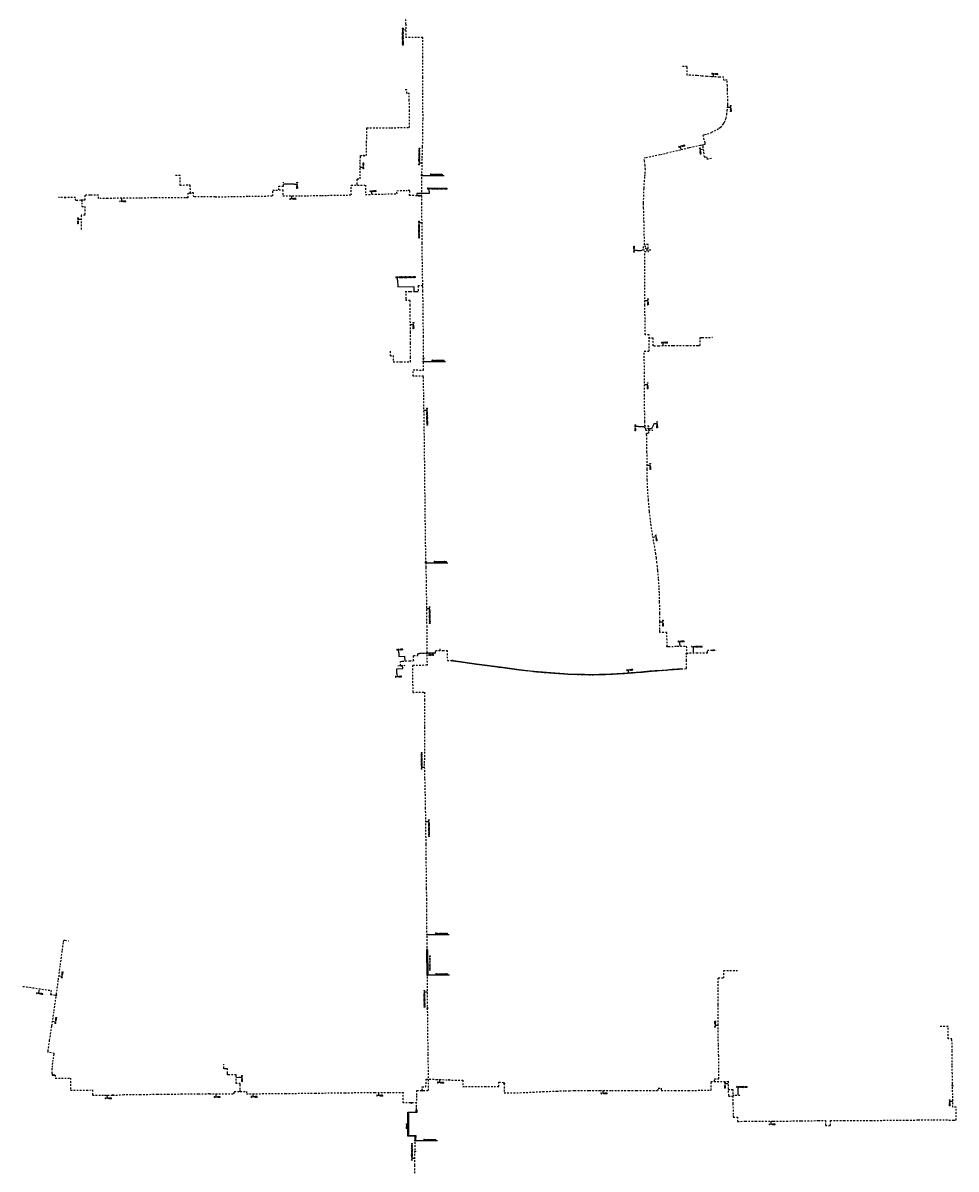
# Model space of a CAD drawing. Header units: millimetres. Extents: x 113593545 to 118192302, y 484533306 to 490462817.
# Tile 8 of 13: x 117437872 to 118192302, y 485459500 to 486386581. Entities that reach past the tile are written whole.
import ezdxf
from ezdxf.enums import TextEntityAlignment as Align

# ---------------------------------------------------------------- set-up
doc = ezdxf.new("R2010")
doc.units = ezdxf.units.MM
doc.header["$LTSCALE"] = 200
doc.linetypes.add('DASHDOT2', pattern=[12.7, 6.35, -3.175, 0, -3.175])
for name, color, linetype in [('WT-C-moftm', 7, 'Continuous'), ('WT-I-diam', 7, 'Continuous'), ('WT-I-info', 7, 'Continuous'), ('WT-I-mantelbuis', 7, 'Continuous'), ('WT-L-mantelbuis', 6, 'Continuous'), ('WT-L-telemetrie', 1, 'DASHDOT2')]:
    doc.layers.add(name, color=color, linetype=linetype)
doc.styles.add('DIN17', font='romans.shx', dxfattribs={"width": 0.9})

# ---------------------------------------------------------------- blocks, each defined once
blk = doc.blocks.new('LR-MOFTM')
at = {"color": 0, "linetype": 'ByBlock'}
for p, q in [((-0.5, -0.5), (0.5, 0.5)), ((0.5, -0.5), (-0.5, 0.5))]:
    blk.add_line(p, q, dxfattribs=at)
blk.add_circle((0, 0), 0.75, dxfattribs=at)
at = {"color": 0, "linetype": 'ByBlock', "lineweight": -2, "style": 'DIN17', "width": 0.9}
blk.add_attdef('*1', text='', height=1.8, dxfattribs=at).set_placement((0, 4), align=Align.MIDDLE)
blk = doc.blocks.new('LR-DIAO1')
at = {"color": 0, "lineweight": -3}
blk.add_line((0, 0), (0, -5), dxfattribs=at)
blk.add_lwpolyline([(0.6, -5), (0, -5), (-0.6, -5)], dxfattribs=at)
at = {"color": 1, "lineweight": -3, "style": 'DIN17', "width": 0.9}
blk.add_attdef('*1', text='', height=1.8, dxfattribs=at).set_placement((-1.6, -5), align=Align.MIDDLE_RIGHT)
blk.add_attdef('*11', text='', height=1.8, dxfattribs=at).set_placement((1.6, -5), align=Align.MIDDLE_LEFT)
blk = doc.blocks.new('LR-DIAB1')
at = {"color": 0, "lineweight": -3}
blk.add_line((0, 0), (0, 5), dxfattribs=at)
blk.add_lwpolyline([(0.6, 5), (0, 5), (-0.6, 5)], dxfattribs=at)
at = {"color": 1, "lineweight": -3, "style": 'DIN17', "width": 0.9}
blk.add_attdef('*1', text='', height=1.8, dxfattribs=at).set_placement((-1.6, 5), align=Align.MIDDLE_RIGHT)
blk.add_attdef('*11', text='', height=1.8, dxfattribs=at).set_placement((1.6, 5), align=Align.MIDDLE_LEFT)

msp = doc.modelspace()

# ---------------------------------------------------------------- linework, layer by layer
at = {"layer": 'WT-I-diam'}
for p, q in [((117657062, 486256227), (117648440, 486256157)), ((117756278, 486248663), (117756250, 486246834)), ((117766377, 486248512), (117756278, 486248663)), ((117766401, 486250131), (117766377, 486248512)), ((117934376, 486202565), (117937784, 486202542)), ((117937784, 486202542), (117939213, 486203219)), ((117740838, 486178381), (117740869, 486173204)), ((117740869, 486173204), (117753785, 486173279)), ((117753785, 486173279), (117753811, 486168971)), ((117935432, 486060054), (117939473, 486060059)), ((117939473, 486060059), (117941229, 486058417)), ((117948122, 486062635), (117945963, 486058371)), ((117945963, 486058371), (117944007, 486058370)), ((117968918, 485883770), (117968926, 485882370)), ((117741680, 485877165), (117741848, 485874153)), ((117741848, 485874153), (117746381, 485874406)), ((117746381, 485874406), (117746606, 485870373)), ((117980029, 485876997), (117979981, 485879497)), ((117745010, 485864372), (117744843, 485866857)), ((117740041, 485864038), (117745010, 485864372)), ((117740296, 485860244), (117740041, 485864038)), ((117610248, 485533700), (117612540, 485533720)), ((118016107, 485519208), (118016238, 485523530))]:
    msp.add_line(p, q, dxfattribs=at)
at = {"layer": 'WT-I-info'}
for p, q in [((117760413, 486263221), (117765821, 486263221)), ((117765821, 486263221), (117778321, 486263221)), ((117761733, 486112805), (117767141, 486112805)), ((117767141, 486112805), (117779641, 486112805)), ((117763593, 485949982), (117769001, 485949982)), ((117769001, 485949982), (117781501, 485949982)), ((117764555, 485649256), (117769962, 485649256)), ((117769962, 485649256), (117782462, 485649256)), ((117764869, 485616533), (117770276, 485616533)), ((117770276, 485616533), (117782776, 485616533)), ((117755101, 485482493), (117760509, 485482493)), ((117760509, 485482493), (117773009, 485482493))]:
    msp.add_line(p, q, dxfattribs=at)
at = {"layer": 'WT-L-mantelbuis'}
for points in [[(117758566, 485876897), (117771272, 485877210), (117771284, 485876710), (117758578, 485876397)], [(117970229, 485863807), (117967256, 485863582), (117962853, 485863250), (117958519, 485862922), (117949063, 485862208), (117944796, 485861885), (117937413, 485861204), (117929650, 485860566), (117922955, 485860080), (117913362, 485859570), (117907627, 485859340), (117903967, 485859225), (117898778, 485859148), (117895572, 485859150), (117891913, 485859201), (117888809, 485859278), (117883722, 485859449), (117878479, 485859679), (117875421, 485859838), (117864685, 485860548), (117854286, 485861456), (117847805, 485862134), (117839062, 485863183), (117825898, 485864928), (117804589, 485867757), (117798945, 485868550), (117791614, 485869614), (117785783, 485870461), (117785854, 485870956), (117791686, 485870108), (117799016, 485869045), (117804657, 485868253), (117825964, 485865423), (117839125, 485863679), (117847861, 485862631), (117854333, 485861954), (117864723, 485861046), (117875451, 485860337), (117878503, 485860178), (117883741, 485859948), (117888824, 485859778), (117891923, 485859701), (117895576, 485859650), (117898775, 485859648), (117903955, 485859725), (117907609, 485859840), (117913339, 485860069), (117922923, 485860579), (117929612, 485861064), (117937370, 485861702), (117944754, 485862384), (117949026, 485862706), (117954713, 485863136), (117958481, 485863421), (117962816, 485863748), (117967218, 485864081), (117970192, 485864305)], [(117754366, 485505660), (117755869, 485505661), (117755867, 485507425), (117756367, 485507426), (117756370, 485505162), (117754367, 485505160), (117749669, 485505155), (117749689, 485486548), (117755426, 485486554), (117755360, 485482764), (117754860, 485482779), (117754911, 485486053), (117749189, 485486047), (117749168, 485505654)]]:
    msp.add_lwpolyline(points, close=True, dxfattribs=at)
at = {"layer": 'WT-L-mantelbuis', "elevation": -2207}
msp.add_lwpolyline([(117764620, 485616222), (117764499, 485636486), (117764999, 485636489), (117765120, 485616226)], close=True, dxfattribs=at)
at = {"layer": 'WT-L-telemetrie', "lineweight": -3}
for p, q in [((117747492, 486385627), (117747471, 486390636)), ((117747492, 486385627), (117747512, 486374901)), ((117761073, 486374925), (117747512, 486374901)), ((117761102, 486358586), (117761073, 486374925)), ((117761131, 486342795), (117761102, 486358586)), ((117761240, 486328658), (117761131, 486342795)), ((117761314, 486318375), (117761240, 486328658)), ((117761332, 486308852), (117761314, 486318375)), ((117761263, 486296826), (117761332, 486308852)), ((117760999, 486286452), (117761263, 486296826)), ((117760742, 486277444), (117760999, 486286452)), ((117760472, 486265120), (117760742, 486277444)), ((117760367, 486260463), (117760472, 486265120)), ((117760302, 486249957), (117760367, 486260463)), ((117760328, 486246805), (117759003, 486246793)), ((117760380, 486240423), (117760302, 486249957)), ((117760542, 486224158), (117760380, 486240423)), ((117760619, 486208572), (117760542, 486224158)), ((117760879, 486186742), (117760619, 486208572)), ((117761251, 486169619), (117760879, 486186742)), ((117761160, 486173834), (117757272, 486173799)), ((117757272, 486173799), (117757315, 486169045)), ((117757315, 486169045), (117756098, 486169011)), ((117761523, 486150788), (117761251, 486169619)), ((117761648, 486132799), (117761523, 486150788)), ((117761723, 486111447), (117761648, 486132799)), ((117761676, 486105808), (117761723, 486111447)), ((117753323, 486100894), (117753364, 486105877)), ((117761691, 486100824), (117753323, 486100894)), ((117753364, 486105877), (117761676, 486105808)), ((117761901, 486086350), (117761691, 486100824)), ((117762418, 486053796), (117761901, 486086350)), ((117762805, 486020842), (117762418, 486053796)), ((117763060, 485992785), (117762805, 486020842)), ((117763662, 485950124), (117763060, 485992785)), ((117763662, 485950124), (117763666, 485946060)), ((117763666, 485946060), (117763831, 485935197)), ((117763831, 485935197), (117764103, 485917272)), ((117764103, 485917272), (117764289, 485898806)), ((117764289, 485898806), (117764442, 485888967)), ((117764442, 485888967), (117764508, 485878195)), ((117764508, 485878195), (117764577, 485866975)), ((117764577, 485866975), (117752868, 485866903)), ((117752868, 485866903), (117753002, 485845108)), ((117753002, 485845108), (117762431, 485845166)), ((117762469, 485839028), (117762405, 485816830)), ((117762431, 485845166), (117762469, 485839028)), ((117762405, 485816830), (117762485, 485801970)), ((117762485, 485801970), (117762522, 485790156)), ((118004440, 485620053), (118015536, 485620153)), ((118004445, 485614116), (118004440, 485620053)), ((118000035, 485605146), (118000063, 485614100)), ((118000063, 485614100), (118004445, 485614116)), ((117999998, 485592723), (118000035, 485605146)), ((117999991, 485575892), (117999998, 485592723)), ((117999993, 485567704), (117999991, 485575892)), ((117944600, 485522930), (117949658, 485522935)), ((117749419, 485505405), (117754366, 485505410)), ((117749439, 485486298), (117749419, 485505405)), ((117755162, 485486304), (117749439, 485486298)), ((117755164, 485484550), (117755162, 485486304)), ((117754871, 485474904), (117755164, 485484550)), ((117754766, 485462819), (117754871, 485474904)), ((117754709, 485456180), (117754766, 485462819))]:
    msp.add_line(p, q, dxfattribs=at)
at = {"layer": 'WT-L-telemetrie'}
for p, q in [((117974881, 486351211), (117969896, 486351234)), ((117974850, 486344371), (117974881, 486351211)), ((117977577, 486344305), (117974850, 486344371)), ((117980285, 486344164), (117977577, 486344305)), ((117982704, 486343977), (117980285, 486344164)), ((117986731, 486343618), (117982704, 486343977)), ((117990655, 486343280), (117986731, 486343618)), ((117994336, 486343022), (117990655, 486343280)), ((118000898, 486342741), (117994336, 486343022)), ((118004658, 486342613), (118000898, 486342741)), ((118004698, 486340125), (118004658, 486342613)), ((118007159, 486340211), (118004698, 486340125)), ((118007407, 486335734), (118007159, 486340211)), ((117748229, 486332583), (117746987, 486332583)), ((117748229, 486329583), (117748229, 486332583)), ((117750229, 486329583), (117748229, 486329583)), ((117750259, 486323893), (117750229, 486329583)), ((118007533, 486332742), (118007407, 486335734)), ((118007780, 486323587), (118007533, 486332742)), ((117750351, 486315412), (117750259, 486323893)), ((118007362, 486315473), (118007735, 486319212)), ((118007735, 486319212), (118007809, 486320690)), ((118007809, 486320690), (118007780, 486323587)), ((117750513, 486301970), (117750351, 486315412)), ((118006359, 486309475), (118006909, 486312466)), ((118006909, 486312466), (118007362, 486315473)), ((117715929, 486301618), (117735599, 486301806)), ((117715950, 486300546), (117715929, 486301618)), ((117735599, 486301806), (117750513, 486301970)), ((117999259, 486300394), (118000798, 486301351)), ((118000798, 486301351), (118001980, 486302271)), ((118001980, 486302271), (118003446, 486303784)), ((118003446, 486303784), (118004130, 486304647)), ((118004130, 486304647), (118004875, 486305782)), ((118004875, 486305782), (118005135, 486306276)), ((118005135, 486306276), (118005836, 486307851)), ((118005836, 486307851), (118006230, 486308933)), ((118006230, 486308933), (118006359, 486309475)), ((117715742, 486289971), (117715950, 486300546)), ((117987862, 486295967), (117989197, 486296280)), ((117989346, 486289637), (117987862, 486295967)), ((117989197, 486296280), (117991220, 486296834)), ((117991220, 486296834), (117993445, 486297577)), ((117993445, 486297577), (117994864, 486298168)), ((117994864, 486298168), (117997010, 486299170)), ((117997010, 486299170), (117999259, 486300394)), ((117715531, 486279242), (117715742, 486289971)), ((117953375, 486280156), (117970049, 486284213)), ((117970049, 486284213), (117975901, 486285637)), ((117975901, 486285637), (117976846, 486285846)), ((117976846, 486285846), (117985655, 486287753)), ((117985655, 486287753), (117989568, 486288555)), ((117987277, 486288085), (117987496, 486286745)), ((117987496, 486286745), (117988148, 486281943)), ((117989568, 486288555), (117989346, 486289637)), ((117710594, 486269929), (117710637, 486274514)), ((117710637, 486274514), (117710662, 486277696)), ((117710662, 486277696), (117710666, 486278235)), ((117710666, 486278235), (117710676, 486279379)), ((117710676, 486279379), (117713389, 486279303)), ((117713389, 486279303), (117715531, 486279242)), ((117940011, 486277485), (117941675, 486277796)), ((117940456, 486274991), (117940011, 486277485)), ((117940932, 486271417), (117940456, 486274991)), ((117941675, 486277796), (117953375, 486280156)), ((117988148, 486281943), (117988691, 486278015)), ((117988691, 486278015), (117990421, 486278345)), ((117990421, 486278345), (117990775, 486276554)), ((117990775, 486276554), (117994841, 486277252)), ((117710560, 486262803), (117710594, 486269929)), ((117940767, 486262622), (117941024, 486264899)), ((117941108, 486268031), (117940932, 486271417)), ((117941024, 486264899), (117941108, 486268031)), ((117565011, 486263143), (117561123, 486263105)), ((117565094, 486255189), (117565011, 486263143)), ((117571114, 486255252), (117565094, 486255189)), ((117573161, 486255267), (117571114, 486255252)), ((117573288, 486248995), (117573161, 486255267)), ((117644695, 486254531), (117648453, 486254562)), ((117644720, 486251442), (117644695, 486254531)), ((117648453, 486254562), (117648426, 486257875)), ((117703269, 486255321), (117714742, 486255413)), ((117703384, 486247421), (117703269, 486255321)), ((117708091, 486260542), (117710578, 486260562)), ((117708125, 486256308), (117708091, 486260542)), ((117708133, 486255360), (117708125, 486256308)), ((117710578, 486260562), (117710560, 486262803)), ((117714742, 486255413), (117714753, 486247841)), ((117940031, 486253003), (117940326, 486258192)), ((117940326, 486258192), (117940767, 486262622)), ((117472409, 486245326), (117466611, 486245282)), ((117480493, 486245394), (117472409, 486245326)), ((117480517, 486242991), (117480493, 486245394)), ((117492177, 486247196), (117487957, 486247158)), ((117487957, 486247158), (117487996, 486243172)), ((117498952, 486247256), (117492177, 486247196)), ((117498973, 486244600), (117498952, 486247256)), ((117544835, 486245022), (117532959, 486244905)), ((117556542, 486245064), (117544835, 486245022)), ((117569215, 486245156), (117556542, 486245064)), ((117571225, 486245199), (117569215, 486245156)), ((117575864, 486249047), (117571154, 486248952)), ((117571154, 486248952), (117571225, 486245199)), ((117575935, 486245787), (117575864, 486249047)), ((117583001, 486245798), (117575935, 486245787)), ((117590289, 486245813), (117583001, 486245798)), ((117593243, 486245867), (117590289, 486245813)), ((117593243, 486245867), (117608197, 486246140)), ((117608197, 486246140), (117620268, 486246364)), ((117620268, 486246364), (117630410, 486246523)), ((117630410, 486246523), (117639909, 486246642)), ((117639869, 486251403), (117648058, 486251469)), ((117639909, 486246642), (117639869, 486251403)), ((117648058, 486251469), (117648074, 486246824)), ((117648074, 486246824), (117655677, 486246766)), ((117655677, 486246766), (117662738, 486246727)), ((117662738, 486246727), (117667447, 486246790)), ((117667447, 486246790), (117679493, 486247045)), ((117679493, 486247045), (117684100, 486247124)), ((117684100, 486247124), (117691728, 486247249)), ((117691728, 486247249), (117699099, 486247358)), ((117699099, 486247358), (117703384, 486247421)), ((117714753, 486247841), (117722666, 486248031)), ((117722666, 486248031), (117735471, 486248320)), ((117735471, 486248320), (117740338, 486248430)), ((117740267, 486250894), (117747827, 486251144)), ((117740338, 486248430), (117740267, 486250894)), ((117747827, 486251144), (117748520, 486251163)), ((117750583, 486251127), (117748628, 486251157)), ((117750520, 486246919), (117750583, 486251127)), ((117759003, 486246793), (117750520, 486246919)), ((117939649, 486241154), (117939808, 486246272)), ((117939808, 486246272), (117940031, 486253003)), ((117484776, 486243082), (117480517, 486242991)), ((117486376, 486243120), (117484776, 486243082)), ((117485376, 486243097), (117485432, 486241191)), ((117485432, 486241191), (117485521, 486238123)), ((117485521, 486238123), (117487989, 486238136)), ((117487996, 486243172), (117486376, 486243120)), ((117487989, 486238136), (117488053, 486231042)), ((117506264, 486244659), (117498973, 486244600)), ((117512197, 486244707), (117506264, 486244659)), ((117520282, 486244773), (117512197, 486244707)), ((117532959, 486244905), (117520282, 486244773)), ((117939640, 486240149), (117939649, 486241154)), ((117939728, 486236705), (117939640, 486240149)), ((117940010, 486225381), (117939728, 486236705)), ((117488053, 486231042), (117484918, 486231026)), ((117484918, 486231026), (117484977, 486218428)), ((117940381, 486209649), (117940010, 486225381)), ((117940447, 486207196), (117940381, 486209649)), ((117939231, 486205768), (117939212, 486202999)), ((117939212, 486202999), (117941633, 486203029)), ((117941588, 486205752), (117939231, 486205768)), ((117943356, 486207274), (117940447, 486207196)), ((117940576, 486201611), (117943507, 486201615)), ((117940612, 486175897), (117940576, 486201611)), ((117941574, 486203773), (117941588, 486205752)), ((117943450, 486203761), (117941574, 486203773)), ((117941633, 486203029), (117945735, 486203108)), ((117943507, 486201615), (117943356, 486207274)), ((117940665, 486158247), (117940612, 486175897)), ((117750678, 486168952), (117746691, 486168935)), ((117747632, 486163542), (117747833, 486168940)), ((117747633, 486163367), (117747632, 486163542)), ((117747642, 486162117), (117747633, 486163367)), ((117750917, 486162141), (117747642, 486162117)), ((117754857, 486168977), (117750678, 486168952)), ((117750955, 486158059), (117750917, 486162141)), ((117756098, 486169011), (117754857, 486168977)), ((117751036, 486149534), (117750955, 486158059)), ((117941068, 486134372), (117940665, 486158247)), ((117751175, 486136434), (117751036, 486149534)), ((117751209, 486127600), (117751175, 486136434)), ((117944068, 486134423), (117941068, 486134372)), ((117944253, 486123493), (117944068, 486134423)), ((117751208, 486116036), (117751209, 486127600)), ((117947432, 486131692), (117944115, 486131652)), ((117947506, 486125456), (117947432, 486131692)), ((117948115, 486125463), (117947506, 486125456)), ((117948115, 486125463), (117951895, 486125508)), ((117951895, 486125508), (117963682, 486125616)), ((117963682, 486125616), (117974642, 486125764)), ((117974642, 486125764), (117983701, 486125776)), ((117983701, 486125776), (117985440, 486125770)), ((117985440, 486125770), (117985460, 486132075)), ((117985460, 486132075), (117987156, 486132069)), ((117987156, 486132069), (117995463, 486132306)), ((117734798, 486120950), (117734824, 486117434)), ((117734824, 486117434), (117737289, 486117452)), ((117737289, 486117452), (117737329, 486112581)), ((117751205, 486112430), (117751208, 486116036)), ((117940164, 486121101), (117944276, 486121143)), ((117940191, 486118519), (117940164, 486121101)), ((117940347, 486103097), (117940191, 486118519)), ((117944276, 486121143), (117944253, 486123493)), ((117737329, 486112581), (117743450, 486112514)), ((117743450, 486112514), (117751205, 486112430)), ((117940440, 486085015), (117940347, 486103097)), ((117940598, 486064190), (117940440, 486085015)), ((117940591, 486060327), (117940598, 486064190)), ((117944006, 486060347), (117940591, 486060327)), ((117944010, 486054714), (117944006, 486060347)), ((117944007, 486058644), (117941229, 486058640)), ((117941229, 486058640), (117941231, 486057137)), ((117941231, 486057137), (117947228, 486057111)), ((117942064, 486054686), (117944010, 486054714)), ((117942093, 486053239), (117942064, 486054686)), ((117942093, 486053239), (117942154, 486053227)), ((117942154, 486053227), (117942226, 486053028)), ((117942415, 486039510), (117942226, 486053028)), ((117942553, 486025733), (117942415, 486039510)), ((117942668, 486016701), (117942553, 486025733)), ((117943053, 486008055), (117942668, 486016701)), ((117943596, 486000511), (117943053, 486008055)), ((117944388, 485991778), (117943596, 486000511)), ((117945131, 485984991), (117944388, 485991778)), ((117945775, 485980047), (117945131, 485984991)), ((117946962, 485972305), (117945775, 485980047)), ((117948688, 485962449), (117946962, 485972305)), ((117949520, 485957119), (117948688, 485962449)), ((117949976, 485953896), (117949520, 485957119)), ((117950483, 485949951), (117949976, 485953896)), ((117950842, 485946853), (117950483, 485949951)), ((117951148, 485943957), (117950842, 485946853)), ((117951743, 485937295), (117951148, 485943957)), ((117952214, 485930223), (117951743, 485937295)), ((117952431, 485925625), (117952214, 485930223)), ((117952631, 485918333), (117952431, 485925625)), ((117952772, 485909271), (117952631, 485918333)), ((117952852, 485902453), (117952772, 485909271)), ((117952906, 485896019), (117952852, 485902453)), ((117952772, 485894040), (117952921, 485894210)), ((117952780, 485893475), (117952772, 485894040)), ((117958546, 485893524), (117952780, 485893475)), ((117952921, 485894210), (117952906, 485896019)), ((117958640, 485882259), (117958546, 485893524)), ((117753670, 485874798), (117757135, 485874888)), ((117753822, 485870776), (117753670, 485874798)), ((117757084, 485876621), (117758486, 485876645)), ((117757135, 485874888), (117757084, 485876621)), ((117758486, 485876645), (117771452, 485876964)), ((117771418, 485878990), (117777429, 485879027)), ((117771452, 485876964), (117771418, 485878990)), ((117775255, 485879014), (117775257, 485880776)), ((117777429, 485879027), (117780873, 485879048)), ((117780873, 485879048), (117781021, 485870774)), ((117958640, 485882259), (117959905, 485882274)), ((117959905, 485882274), (117966851, 485882359)), ((117966851, 485882359), (117974202, 485882398)), ((117974202, 485882398), (117974320, 485876281)), ((117974308, 485876888), (117982533, 485877045)), ((117974342, 485870898), (117974320, 485876281)), ((117982533, 485877045), (117991262, 485877157)), ((117991237, 485879130), (117998936, 485879228)), ((117991262, 485877157), (117991237, 485879130)), ((117741081, 485866605), (117746908, 485866996)), ((117743009, 485870172), (117744511, 485870256)), ((117743273, 485866752), (117743009, 485870172)), ((117744511, 485870256), (117750375, 485870583)), ((117750375, 485870583), (117753822, 485870776)), ((117781021, 485870774), (117784369, 485870774)), ((117784369, 485870774), (117785377, 485870764)), ((117785377, 485870764), (117785784, 485870713)), ((117785784, 485870713), (117791650, 485869861)), ((117791650, 485869861), (117795859, 485869250)), ((117795859, 485869250), (117798981, 485868798)), ((117798981, 485868798), (117801984, 485868362)), ((117801984, 485868362), (117804623, 485868005)), ((117804623, 485868005), (117807069, 485867680)), ((117807069, 485867680), (117809806, 485867317)), ((117809806, 485867317), (117812342, 485866980)), ((117812342, 485866980), (117814399, 485866707)), ((117814399, 485866707), (117817046, 485866355)), ((117817046, 485866355), (117820161, 485865942)), ((117820161, 485865942), (117823525, 485865495)), ((117823525, 485865495), (117825931, 485865176)), ((117825931, 485865176), (117829348, 485864722)), ((117974334, 485864764), (117974342, 485870898)), ((117829348, 485864722), (117831390, 485864451)), ((117831390, 485864451), (117833789, 485864132)), ((117833789, 485864132), (117836937, 485863714)), ((117836937, 485863714), (117839093, 485863431)), ((117839093, 485863431), (117841722, 485863099)), ((117841722, 485863099), (117844794, 485862729)), ((117844794, 485862729), (117847833, 485862382)), ((117847833, 485862382), (117850560, 485862087)), ((117850560, 485862087), (117854310, 485861705)), ((117854310, 485861705), (117861319, 485861069)), ((117861319, 485861069), (117864704, 485860797)), ((117864704, 485860797), (117868213, 485860539)), ((117868213, 485860539), (117875436, 485860088)), ((117875436, 485860088), (117878491, 485859928)), ((117878491, 485859928), (117883731, 485859699)), ((117883731, 485859699), (117888817, 485859528)), ((117888817, 485859528), (117891918, 485859451)), ((117891918, 485859451), (117895574, 485859400)), ((117895574, 485859400), (117898777, 485859398)), ((117898777, 485859398), (117903961, 485859475)), ((117903961, 485859475), (117907618, 485859590)), ((117907618, 485859590), (117913351, 485859820)), ((117913351, 485859820), (117917627, 485860018)), ((117917627, 485860018), (117922939, 485860329)), ((117922939, 485860329), (117925670, 485860520)), ((117925670, 485860520), (117929631, 485860815)), ((117929631, 485860815), (117937392, 485861453)), ((117937392, 485861453), (117939886, 485861675)), ((117939886, 485861675), (117944775, 485862134)), ((117944775, 485862134), (117949044, 485862457)), ((117949044, 485862457), (117954732, 485862887)), ((117954732, 485862887), (117958500, 485863171)), ((117958500, 485863171), (117962835, 485863499)), ((117962835, 485863499), (117967237, 485863832)), ((117967237, 485863832), (117970211, 485864056)), ((117970211, 485864056), (117972772, 485864251)), ((117972772, 485864251), (117974014, 485864330)), ((117974014, 485864330), (117974245, 485864491)), ((117974245, 485864491), (117974334, 485864764)), ((117762581, 485788164, -2207), (117762522, 485790156, -2207)), ((117762895, 485775771, -2207), (117762581, 485788164, -2207)), ((117763200, 485763694, -2207), (117762895, 485775771, -2207)), ((117763434, 485751258, -2207), (117763200, 485763694, -2207)), ((117763592, 485740062, -2207), (117763434, 485751258, -2207)), ((117763812, 485722408, -2207), (117763592, 485740062, -2207)), ((117763925, 485710548, -2207), (117763812, 485722408, -2207)), ((117764079, 485699348, -2207), (117763925, 485710548, -2207)), ((117764253, 485686706, -2207), (117764079, 485699348, -2207)), ((117764342, 485677454, -2207), (117764253, 485686706, -2207)), ((117764325, 485668829, -2207), (117764342, 485677454, -2207)), ((117764312, 485662160, -2207), (117764325, 485668829, -2207)), ((117764427, 485657678, -2207), (117764312, 485662160, -2207)), ((117764472, 485655111, -2207), (117764427, 485657678, -2207)), ((117764592, 485648418, -2207), (117764472, 485655111, -2207)), ((117469743, 485636495), (117470653, 485643222)), ((117470653, 485643222), (117470850, 485644677)), ((117470850, 485644677), (117471817, 485644546)), ((117471817, 485644546), (117474765, 485644168)), ((117764714, 485641549, -2207), (117764592, 485648418, -2207)), ((117468153, 485624586), (117469743, 485636495)), ((117764737, 485638515, -2207), (117764714, 485641549, -2207)), ((117764749, 485636514, -2207), (117764737, 485638515, -2207)), ((117764875, 485615406, -2207), (117764749, 485636514, -2207)), ((117466555, 485612685), (117468153, 485624586)), ((117764934, 485606118, -2207), (117764875, 485615406, -2207)), ((117437872, 485607275), (117440831, 485606848)), ((117440831, 485606848), (117443195, 485606516)), ((117443195, 485606516), (117460644, 485603994)), ((117464944, 485600807), (117466555, 485612685)), ((117765098, 485585845, -2207), (117764934, 485606118, -2207)), ((117460337, 485601927), (117460185, 485600745)), ((117460185, 485600745), (117464849, 485600121)), ((117460644, 485603994), (117460337, 485601927)), ((117463011, 485587400), (117464739, 485599331)), ((117464739, 485599331), (117464849, 485600121)), ((117464849, 485600121), (117464944, 485600807)), ((117461262, 485575495), (117463011, 485587400)), ((117765384, 485560568, -2207), (117765098, 485585845, -2207)), ((117459468, 485563703), (117461262, 485575495)), ((118185786, 485574842), (118178355, 485574827)), ((118185815, 485564819), (118185786, 485574842)), ((117458139, 485554857), (117459468, 485563703)), ((117765571, 485552858), (117765384, 485560568)), ((118000149, 485560430), (117999993, 485567704)), ((118000399, 485551136), (118000149, 485560430)), ((118189004, 485564863), (118185815, 485564819)), ((118189047, 485555355), (118189004, 485564863)), ((117457995, 485554148), (117458139, 485554857)), ((117463176, 485553096), (117457995, 485554148)), ((117462475, 485548600), (117462856, 485551082)), ((117462856, 485551082), (117463032, 485552350)), ((117463032, 485552350), (117463176, 485553096)), ((117765678, 485538363), (117765571, 485552858)), ((118000554, 485532495), (118000399, 485551136)), ((118189182, 485543512), (118189047, 485555355)), ((117461580, 485539876), (117461644, 485541839)), ((117461644, 485541839), (117461838, 485544217)), ((117461838, 485544217), (117462130, 485546421)), ((117462130, 485546421), (117462475, 485548600)), ((117600406, 485540660), (117600409, 485541318)), ((117601650, 485540653), (117600406, 485540660)), ((117600409, 485541318), (117600426, 485544378)), ((117602118, 485540651), (117601650, 485540653)), ((117603316, 485540644), (117602118, 485540651)), ((117603311, 485539711), (117603316, 485540644)), ((118189294, 485536572), (118189182, 485543512)), ((117461582, 485536853), (117461580, 485539876)), ((117461582, 485536853), (117461581, 485535548)), ((117461581, 485535548), (117462731, 485535548)), ((117462731, 485535548), (117464044, 485535549)), ((117464044, 485535549), (117464045, 485533150)), ((117464045, 485533150), (117476418, 485533135)), ((117476418, 485533135), (117476307, 485523385)), ((117603288, 485535846), (117603297, 485537196)), ((117604006, 485535842), (117603288, 485535846)), ((117603297, 485537196), (117603311, 485539711)), ((117610231, 485535745), (117604006, 485535842)), ((117610242, 485534494), (117610231, 485535745)), ((117610291, 485528718), (117610242, 485534494)), ((117763675, 485525960), (117763904, 485532358)), ((117763904, 485532358), (117772304, 485532058)), ((117765829, 485523036), (117765678, 485538363)), ((117772304, 485532058), (117774648, 485531974)), ((117774648, 485531974), (117781878, 485531632)), ((117781878, 485531632), (117787294, 485531387)), ((117787294, 485531387), (117793507, 485531387)), ((117793507, 485531387), (117793648, 485526187)), ((117996956, 485532465), (118000554, 485532495)), ((117996974, 485530385), (117996956, 485532465)), ((118189424, 485528517), (118189294, 485536572)), ((117476307, 485523385), (117489293, 485523445)), ((117489293, 485523445), (117494088, 485523470)), ((117494088, 485523470), (117494106, 485519158)), ((117608748, 485522258), (117613613, 485522297)), ((117608754, 485520323), (117608748, 485522258)), ((117613606, 485528717), (117610291, 485528718)), ((117613602, 485524008), (117613606, 485527975)), ((117613613, 485522297), (117613602, 485524008)), ((117613606, 485527975), (117613606, 485528717)), ((117613613, 485522297), (117618616, 485522338)), ((117618616, 485522338), (117618631, 485520398)), ((117756315, 485519322), (117756398, 485522986)), ((117756398, 485522986), (117765829, 485523036)), ((117760698, 485525944), (117763675, 485525960)), ((117760713, 485523009), (117760698, 485525944)), ((117793648, 485526187), (117795558, 485526195)), ((117795558, 485526195), (117811311, 485526267)), ((117811311, 485526267), (117818769, 485526209)), ((117818769, 485526209), (117822581, 485526177)), ((117822581, 485526177), (117822682, 485529856)), ((117822682, 485529856), (117826849, 485529587)), ((117826849, 485529587), (117826856, 485528595)), ((117826856, 485528595), (117826911, 485521171)), ((117850148, 485521736), (117858355, 485522125)), ((117858355, 485522125), (117869504, 485522588)), ((117869504, 485522588), (117876152, 485522859)), ((117876152, 485522859), (117879896, 485522919)), ((117879896, 485522919), (117883927, 485522984)), ((117883927, 485522984), (117895671, 485523124)), ((117895671, 485523124), (117904442, 485523160)), ((117904442, 485523160), (117913883, 485523134)), ((117913883, 485523134), (117926853, 485523019)), ((117926853, 485523019), (117927458, 485523012)), ((117927458, 485523012), (117934122, 485522939)), ((117934122, 485522939), (117941709, 485522931)), ((117941709, 485522931), (117944600, 485522930)), ((117949658, 485522935), (117951425, 485522937)), ((117951410, 485524956), (117953928, 485524984)), ((117951425, 485522937), (117951410, 485524956)), ((117953928, 485524984), (117953955, 485523019)), ((117953955, 485523019), (117965039, 485523047)), ((117965039, 485523047), (117976147, 485523121)), ((117976147, 485523121), (117988803, 485523249)), ((117988803, 485523249), (117994253, 485523307)), ((117994163, 485530361), (118007966, 485530476)), ((117994253, 485523307), (117994163, 485530361)), ((118007966, 485530476), (118008083, 485522757)), ((118008066, 485523888), (118011707, 485523923)), ((118008083, 485522757), (118008264, 485518447)), ((118011707, 485523923), (118011751, 485519259)), ((118189578, 485519438), (118189424, 485528517)), ((117494106, 485519158), (117503814, 485519258)), ((117503814, 485519258), (117510561, 485519330)), ((117510561, 485519330), (117514496, 485519371)), ((117519385, 485519430), (117514496, 485519371)), ((117532894, 485519591), (117519385, 485519430)), ((117546494, 485519753), (117532894, 485519591)), ((117555563, 485519861), (117546494, 485519753)), ((117566625, 485519993), (117555563, 485519861)), ((117572333, 485520061), (117566625, 485519993)), ((117579752, 485520149), (117572333, 485520061)), ((117588729, 485520257), (117579752, 485520149)), ((117588729, 485520257), (117608754, 485520323)), ((117618631, 485520398), (117650149, 485520657)), ((117650149, 485520657), (117674157, 485520927)), ((117674157, 485520927), (117698145, 485521237)), ((117698145, 485521237), (117722148, 485521478)), ((117722148, 485521478), (117734146, 485521463)), ((117734146, 485521463), (117745441, 485521388)), ((117745336, 485513016), (117745441, 485521388)), ((117751185, 485513047), (117745336, 485513016)), ((117751185, 485513047), (117752441, 485513020)), ((117756179, 485512940), (117752441, 485513020)), ((117756115, 485509894), (117756315, 485519322)), ((117826911, 485521171), (117839740, 485521293)), ((117839740, 485521293), (117850148, 485521736)), ((118008264, 485518447), (118011696, 485518573)), ((118011696, 485518573), (118011864, 485512452)), ((118011751, 485519259), (118013773, 485519278)), ((118013773, 485519278), (118018442, 485519138)), ((118189739, 485509578), (118189578, 485519438)), ((117754366, 485505410), (117756119, 485505412)), ((117756119, 485505412), (117756115, 485509894)), ((118011864, 485512452), (118012113, 485502838)), ((118192302, 485509565), (118189739, 485509578)), ((118192279, 485499139), (118192302, 485509565)), ((118012113, 485502838), (118012113, 485501596)), ((118012113, 485501596), (118015554, 485501596)), ((118015554, 485501596), (118015548, 485498110)), ((118015548, 485498110), (118021834, 485498128)), ((118021834, 485498128), (118030310, 485498120)), ((118030310, 485498120), (118038042, 485498171)), ((118038042, 485498171), (118044708, 485498217)), ((118044708, 485498217), (118055363, 485498342)), ((118055363, 485498342), (118067150, 485498489)), ((118067150, 485498489), (118081091, 485498719)), ((118081091, 485498719), (118086619, 485498806)), ((118086619, 485498806), (118086635, 485494820)), ((118086635, 485494820), (118090770, 485494864)), ((118090770, 485494864), (118090687, 485498782)), ((118090687, 485498782), (118101621, 485498763)), ((118101621, 485498763), (118109566, 485498786)), ((118109566, 485498786), (118117197, 485498777)), ((118117197, 485498777), (118123350, 485498829)), ((118123350, 485498829), (118133719, 485498927)), ((118133719, 485498927), (118144159, 485499017)), ((118144159, 485499017), (118152636, 485499102)), ((118152636, 485499102), (118161624, 485499214)), ((118161624, 485499214), (118173852, 485499266)), ((118173852, 485499266), (118190297, 485499174)), ((118190297, 485499174), (118192279, 485499139))]:
    msp.add_line(p, q, dxfattribs=at)

# ---------------------------------------------------------------- block references
at = {"layer": 'WT-C-moftm', "linetype": 'Continuous'}
for p, xscale, yscale, zscale, rotation in [((117713389, 486279303), 500, 500, 500, 358.3934), ((117760404, 486263718), 499.9999999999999, 499.9999999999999, 499.9999999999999, 89.89412798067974), ((117760413, 486263221), 500, 500, 500, 270), ((117471986, 486245322), 500, 500, 500, 0.4353), ((117573288, 486248995), 500, 500, 500, 1.1587), ((117757756, 486246811), 499.9999999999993, 499.9999999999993, 499.9999999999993, 179.1432), ((117758636, 486246798), 500.0000000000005, 500.0000000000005, 500.0000000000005, 359.1432), ((117485376, 486243097), 500, 500, 500, 1.3495), ((117761710, 486115318), 499.9999999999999, 499.9999999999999, 499.9999999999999, 90.20309999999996), ((117761719, 486112809), 499.9999999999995, 499.9999999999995, 499.9999999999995, 270.2031000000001), ((117763562, 485950563), 499.9999999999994, 499.9999999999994, 499.9999999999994, 90.5193948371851), ((117763593, 485949982), 500, 500, 500, 90), ((117958774, 485882261), 500, 500, 500, 0.6983), ((117974320, 485876270), 500, 500, 500, 270.2394), ((117995958, 485879190), 500, 500, 500, 0.7332), ((117996752, 485879200), 500, 500, 500, 0.7332), ((117743273, 485866752), 500, 500, 500, 4.424599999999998), ((117784948, 485870768), 500, 500, 500, 179.4522), ((117764577, 485649267, -2207), 500, 500, 500, 271.0219), ((117764748, 485636620, -2207), 500.0000000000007, 500.0000000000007, 500.0000000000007, 90.34289999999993), ((117764869, 485616520, -2207), 500.0000000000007, 500.0000000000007, 500.0000000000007, 270.3429), ((117464849, 485600121), 500, 500, 500, 262.378), ((117765064, 485589719), 500, 500, 500, 270.627850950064), ((117765067, 485589715, -2207), 500.0000000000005, 500.0000000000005, 500.0000000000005, 270.4651000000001), ((117462731, 485535548), 500, 500, 500, 0.0322), ((117782377, 485531610), 500.0000000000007, 500.0000000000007, 500.0000000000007, 177.4096), ((117613613, 485522297), 500, 500, 500, 180.4611), ((117760713, 485523009), 499.9999999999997, 499.9999999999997, 499.9999999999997, 180.3027051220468), ((117826855, 485528693), 500.0000000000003, 500.0000000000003, 500.0000000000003, 270.427), ((118189453, 485526817), 500, 500, 500, 0.9771999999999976), ((117510560, 485519330), 500, 500, 500, 0.6052), ((117751960, 485513030), 500, 500, 500, 359.4146393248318), ((117755104, 485482572), 500, 500, 500, 268.2628188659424), ((117754861, 485473720), 500.0000000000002, 500.0000000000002, 500.0000000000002, 269.5019299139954)]:
    msp.add_blockref('LR-MOFTM', p, dxfattribs=dict(at, xscale=xscale, yscale=yscale, zscale=zscale, rotation=rotation))
at = {"layer": 'WT-I-diam'}
for name, p, xscale, yscale, zscale, rotation, values in [('LR-DIAO1', (117747501, 486380860), 500.0000000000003, 500.0000000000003, 500.0000000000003, 270.103096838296, {'*1': 'D', '*11': 'N065/N065/HDPE40'}), ('LR-DIAB1', (117996076, 486342947), 499.9999999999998, 499.9999999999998, 499.9999999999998, 354.9015611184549, {'*1': 'D', '*11': 'N065'}), ('LR-DIAB1', (118007645, 486318313), 499.9999999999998, 499.9999999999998, 499.9999999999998, 271.5493821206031, {'*1': 'D', '*11': 'N065'}), ('LR-DIAB1', (117760648, 486273135), 500, 500, 500, 88.54373504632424, {'*1': 'D', '*11': 'N065/N065/HDPE40'}), ('LR-DIAB1', (117970086, 486284222), 500.0000000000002, 500.0000000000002, 500.0000000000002, 13.67524469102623, {'*1': 'D', '*11': 'N065'}), ('LR-DIAB1', (117657062, 486256227), 500, 500, 500, 270.4635579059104, {'*1': 'D', '*11': 'N065'}), ('LR-DIAO1', (117655069, 486246771), 500.0000000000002, 500.0000000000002, 500.0000000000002, 1.210580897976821, {'*1': 'D', '*11': 'N065'}), ('LR-DIAO1', (117760536, 486224810), 500.0000000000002, 500.0000000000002, 500.0000000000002, 270.6823023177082, {'*1': 'D', '*11': 'N065/N065/HDPE40'}), ('LR-DIAB1', (117934376, 486202565), 500.0000000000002, 500.0000000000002, 500.0000000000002, 89.61404152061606, {'*1': 'D', '*11': 'N065'}), ('LR-DIAB1', (117740838, 486178381), 500.0000000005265, 500.0000000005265, 500.0000000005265, 0.335026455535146, {'*1': 'D', '*11': 'N065/N065/N065/N065'}), ('LR-DIAB1', (117940654, 486161931), 499.9999999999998, 499.9999999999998, 499.9999999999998, 270.174492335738, {'*1': 'D', '*11': 'N065'}), ('LR-DIAB1', (117751108, 486142725), 500, 500, 500, 270.5404686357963, {'*1': 'D', '*11': 'N065'}), ('LR-DIAB1', (117955520, 486125541), 500, 500, 500, 0.7746775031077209, {'*1': 'D', '*11': 'N065'}), ('LR-DIAB1', (117940393, 486094142), 500.0000000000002, 500.0000000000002, 500.0000000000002, 270.4369042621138, {'*1': 'D', '*11': 'N065'}), ('LR-DIAB1', (117762106, 486073430), 499.9999999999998, 499.9999999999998, 499.9999999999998, 270.6732348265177, {'*1': 'D', '*11': 'N065/N065/HDPE40'}), ('LR-DIAO1', (117935432, 486060054), 499.9999999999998, 499.9999999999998, 499.9999999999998, 270.0700535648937, {'*1': 'D', '*11': 'N065'}), ('LR-DIAB1', (117764147, 485912893), 500.0000000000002, 500.0000000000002, 500.0000000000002, 270.8704841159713, {'*1': 'D', '*11': 'N065/N065/HDPE40'}), ('LR-DIAB1', (117968918, 485883770), 500, 500, 500, 0.698273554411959, {'*1': 'D', '*11': 'N065'}), ('LR-DIAB1', (117741680, 485877165), 500, 500, 500, 3.192501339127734, {'*1': 'D', '*11': 'N065'}), ('LR-DIAO1', (117740296, 485860244), 500, 500, 500, 3.845274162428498, {'*1': 'D', '*11': 'N065'}), ('LR-DIAB1', (117762679, 485784283), 500.0000000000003, 500.0000000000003, 500.0000000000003, 89.83658562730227, {'*1': 'D', '*11': 'N065/N065/HDPE40'}), ('LR-DIAB1', (117763584, 485740620), 499.9999999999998, 499.9999999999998, 499.9999999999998, 270.7881555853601, {'*1': 'D', '*11': 'N065/N065/HDPE40'}), ('LR-DIAO1', (117764961, 485602677), 500.0000000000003, 500.0000000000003, 500.0000000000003, 270.4290951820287, {'*1': 'D', '*11': 'N065/N065/HDPE40'}), ('LR-DIAB1', (117999991, 485575679), 500, 500, 500, 89.9760513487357, {'*1': 'D', '*11': 'N065'}), ('LR-DIAO1', (117906598, 485523154), 500, 500, 500, 0.6840373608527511, {'*1': 'D', '*11': 'N065'}), ('LR-DIAO1', (118189663, 485514226), 500, 500, 500, 270.9772326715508, {'*1': 'D', '*11': 'N065'}), ('LR-DIAO1', (118042479, 485498202), 500, 500, 500, 0.7152031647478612, {'*1': 'D', '*11': 'N065'})]:
    msp.add_blockref(name, p, dxfattribs=dict(at, xscale=xscale, yscale=yscale, zscale=zscale, rotation=rotation)).add_auto_attribs(values)
at = {"layer": 'WT-I-diam', "linetype": 'Continuous', "xscale": 500, "yscale": 500, "zscale": 500}
for name, p, rotation, values in [('LR-DIAO1', (117987822, 486284344), 277.7285166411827, {'*1': 'D', '*11': 'N065'}), ('LR-DIAO1', (117710594, 486269929), 89.72690345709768, {'*1': 'D', '*11': 'N065'}), ('LR-DIAB1', (117719923, 486247965), 1.376740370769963, {'*1': 'D', '*11': 'N065'}), ('LR-DIAB1', (117766401, 486250131), 359.1431673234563, {'*1': 'D', '*11': 'N065/N065/N065/N065'}), ('LR-DIAO1', (117517495, 486244750), 0.4632312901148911, {'*1': 'D', '*11': 'N065'}), ('LR-DIAO1', (117484934, 486227528), 270.268746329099, {'*1': 'D', '*11': 'N065'}), ('LR-DIAB1', (117948122, 486062635), 270.0374775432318, {'*1': 'D', '*11': 'N065'}), ('LR-DIAB1', (117942521, 486028926), 270.5743100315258, {'*1': 'D', '*11': 'N065'}), ('LR-DIAB1', (117947258, 485970612), 279.9374082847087, {'*1': 'D', '*11': 'N065'}), ('LR-DIAB1', (117952855, 485902056), 270.4838829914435, {'*1': 'D', '*11': 'N065'}), ('LR-DIAB1', (117979981, 485879497), 1.099810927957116, {'*1': 'D', '*11': 'N065/N065'}), ('LR-DIAB1', (117927650, 485860668), 4.254576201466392, {'*1': 'D', '*11': 'N065'}), ('LR-DIAO1', (117466986, 485615898), 82.3529431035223, {'*1': 'D', '*11': 'N065'}), ('LR-DIAO1', (117450737, 485604089), 351.7766874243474, {'*1': 'D', '*11': 'N065'}), ('LR-DIAO1', (117461780, 485579016), 81.6450712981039, {'*1': 'D', '*11': 'N065'}), ('LR-DIAB1', (117612540, 485533720), 270.4858023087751, {'*1': 'D', '*11': 'N065'}), ('LR-DIAO1', (117774648, 485531974), 357.2936734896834, {'*1': 'D', '*11': 'N065'}), ('LR-DIAO1', (118007997, 485528392), 270.8711759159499, {'*1': 'D', '*11': 'N065'}), ('LR-DIAB1', (118016238, 485523530), 358.2735711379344, {'*1': 'D', '*11': 'N065/N065'}), ('LR-DIAO1', (117505824, 485519280), 0.6052008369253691, {'*1': 'D', '*11': 'N065'}), ('LR-DIAO1', (117593883, 485520274), 0.189077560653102, {'*1': 'D', '*11': 'N065'}), ('LR-DIAO1', (117623818, 485520440), 0.472229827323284, {'*1': 'D', '*11': 'N065'}), ('LR-DIAO1', (117725343, 485521474), 359.9253582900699, {'*1': 'D', '*11': 'N065'}), ('LR-DIAB1', (117754812, 485468046), 89.50192991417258, {'*1': 'D', '*11': 'N065/N065/HDPE40'})]:
    msp.add_blockref(name, p, dxfattribs=dict(at, rotation=rotation)).add_auto_attribs(values)

# ---------------------------------------------------------------- texts
at = {"layer": 'WT-I-info', "style": 'DIN17', "width": 0.9}
for p in [(117767154, 486263590), (117768474, 486113174), (117770334, 485950351), (117771296, 485649625), (117771610, 485616901), (117761842, 485482861)]:
    msp.add_text('Glasvezelkoppeling', height=900, dxfattribs=at).set_placement(p)
msp.add_text('2xMB90', height=900, rotation=270.06141, dxfattribs=at).set_placement((117747627, 485496329))
at = {"layer": 'WT-I-mantelbuis', "style": 'DIN17', "width": 0.9}
msp.add_text('MB%%C110', height=900, rotation=1.410537, dxfattribs=at).set_placement((117767747, 485874902), align=Align.CENTER)
at = {"layer": 'WT-L-mantelbuis', "style": 'DIN17', "width": 0.9}
msp.add_text('2x %%C40 tbv telemetrie', height=900, rotation=270.342944, dxfattribs=at).set_placement((117766481, 485626142), align=Align.CENTER)

doc.saveas('drawing.dxf')
